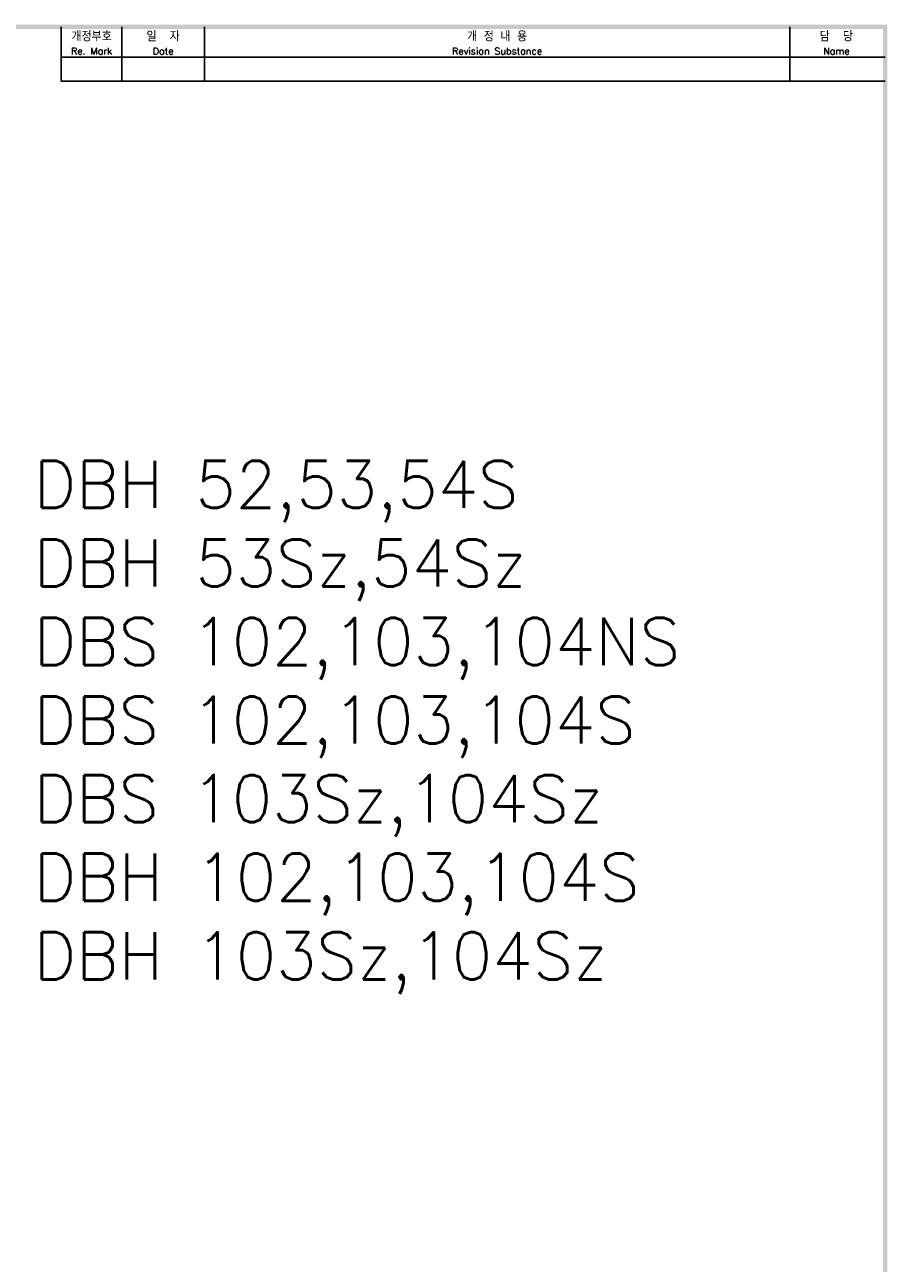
# Model space of a CAD drawing. Extents: x 931 to 2836, y -907 to 1824.
# Tile 22 of 22: x 2370 to 2828, y 1159 to 1816. Entities that reach past the tile are written whole.
import ezdxf

# ---------------------------------------------------------------- set-up
doc = ezdxf.new("R2010")
doc.units = 0
doc.header["$LTSCALE"] = 3
doc.header["$MEASUREMENT"] = 0
for name, color, linetype in [('di', 3, 'CONTINUOUS'), ('DIM', 3, 'CONTINUOUS'), ('dimtaxt', 3, 'CONTINUOUS'), ('dwg', 7, 'CONTINUOUS'), ('text', 3, 'CONTINUOUS')]:
    doc.layers.add(name, color=color, linetype=linetype)
doc.styles.get("Standard").update_dxf_attribs({"font": 'romans.shx', "height": 4, "bigfont": 'ghs.shx'})

msp = doc.modelspace()

# ---------------------------------------------------------------- linework, layer by layer
at = {"layer": 'dimtaxt'}
for p, q in [((2421.807, 1786.21), (2421.807, 1814.96)), ((2465.507, 1786.21), (2465.507, 1814.96)), ((2776.11, 1786.21), (2776.11, 1814.96)), ((2389.607, 1798.86), (2826.607, 1798.86)), ((2389.607, 1786.21), (2826.607, 1786.21))]:
    msp.add_line(p, q, dxfattribs=at)
at = {"layer": 'dwg'}
for points in [[(950.957, 1816.11), (953.257, 1813.81), (2827.757, 1816.11), (2825.457, 1813.81)], [(2827.757, 1816.11), (2825.457, 1813.81), (2827.757, 495.91), (2825.457, 498.21)]]:
    msp.add_trace(points, dxfattribs=at)
at = {"layer": 'text'}
msp.add_line((2389.607, 1786.21), (2389.607, 1814.96), dxfattribs=at)

# ---------------------------------------------------------------- texts
at = {"layer": 'di', "attachment_point": 5}
for s, insert, char_height, width in [('개정부호\\P{\\H0.72727x;Re. Mark}', (2405.707, 1806.335), 5.06, 32.2), ('{\\H1.1x;일  자}\\P{\\H0.8x;Date}', (2443.657, 1806.335), 4.6, 43.7), ('{\\H1.1x;개 정 내 용\\P\\H0.72727x;Revision Substance}', (2620.809, 1806.335), 4.6, 310.60276), ('담  당\\P{\\H0.72727x;Name}', (2800.784, 1806.335), 5.06, 49.34724)]:
    msp.add_mtext(s, dxfattribs=dict(at, insert=insert, char_height=char_height, width=width))
at = {"layer": 'DIM', "insert": (2375.026, 1584.838), "char_height": 25, "width": 782.77285, "attachment_point": 1}
msp.add_mtext('{\\Fromans,hgs|c129;DBH 52,53,54S\\PDBH 53Sz,54Sz\\PDBS 102,103,104NS\\PDBS 102,103,104S\\PDBS 103Sz,104Sz\\PDBH 102,103,104S \\PDBH 103Sz,104Sz }', dxfattribs=at)

doc.saveas('drawing.dxf')
